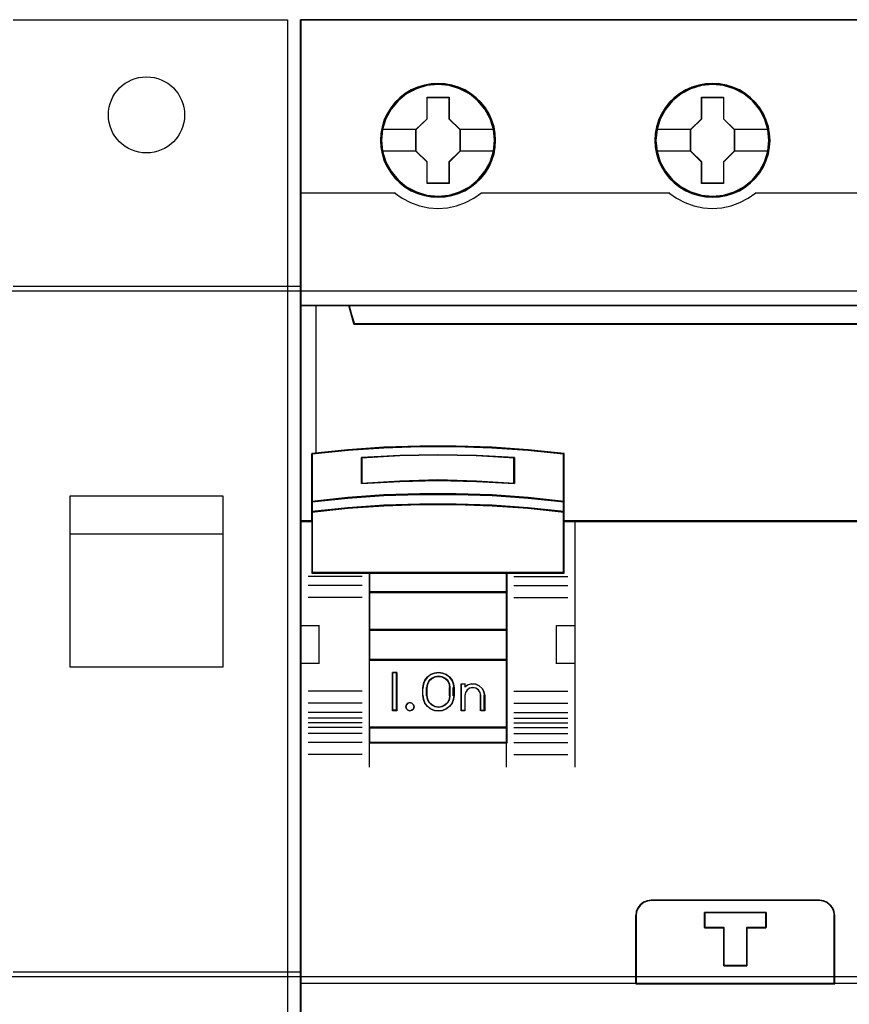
# Model space of a CAD drawing. Header units: millimetres. Extents: x 18084 to 52399, y 38174 to 56392.
# Tile 28 of 256: x 22335 to 22389, y 43902 to 43966. Entities that reach past the tile are written whole.
import ezdxf

# ---------------------------------------------------------------- set-up
doc = ezdxf.new("R2010")
doc.units = ezdxf.units.MM
doc.header["$LTSCALE"] = 100
doc.layers.add('45', color=7, linetype='Continuous')
doc.styles.get("Standard").update_dxf_attribs({"font": 'arial.ttf'})

# ---------------------------------------------------------------- blocks, each defined once
blk = doc.blocks.new('286690_270778736')
blk.add_lwpolyline([(4.1, 5.25), (67.9, 5.25), (67.9, 9.75), (4.1, 9.75)], close=True)
at = {"flags": 1}
for tag, p in [('BD', (74.3828, 9.5339)), ('NK', (74.3828, 7.5418)), ('TYP', (74.3828, 5.9417)), ('PO', (74.3828, 4.4043))]:
    blk.add_attdef(tag, p, '', height=1, dxfattribs=at)
blk = doc.blocks.new('247596_80113086')
for p, q in [((0, 6.25), (1.8, 6.25)), ((1.8, 6.25), (1.8, -1.75)), ((0, 4.5), (1.8, 4.5)), ((0.375, 2.875), (0.375, 3.125)), ((0.375, 3.125), (1.375, 3.125)), ((1.375, 3.125), (1.375, 2.75)), ((0.375, 2.875), (1.375, 2.875)), ((0.375, 2), (0.375, 2.875)), ((1.375, 2.875), (1.375, 2)), ((1.375, 2), (0.375, 2)), ((0, 0), (1.8, 0))]:
    blk.add_line(p, q)
blk.add_circle((0.875, 5.625), 0.25)
at = {"flags": 1}
for tag, p in [('BD', (2.8091, 5.4816)), ('NK', (2.8091, 2.919)), ('TYP', (2.8091, 0.7271)), ('PO', (2.8091, -1.5101))]:
    blk.add_attdef(tag, p, '', height=0.5, dxfattribs=at)

msp = doc.modelspace()

# ---------------------------------------------------------------- linework, layer by layer
for p, q in [((22353.244, 43966.142), (22353.244, 43886.142)), ((22353.244, 43886.142), (22353.244, 43966.142)), ((22335.244, 43948.642), (22353.244, 43948.642)), ((22335.244, 43948.642), (22353.244, 43948.642)), ((22335.244, 43903.642), (22353.244, 43903.642)), ((22335.244, 43903.642), (22353.244, 43903.642))]:
    msp.add_line(p, q)
at = {"layer": '45', "color": 7}
for points in [[(22425.32, 43966.142), (22353.244, 43966.142), (22353.244, 43884.075), (22425.32, 43884.075), (22425.32, 43966.142)], [(22366.043, 43958.216), (22366.021, 43958.664), (22365.948, 43959.118), (22365.797, 43959.544), (22365.617, 43959.959), (22365.382, 43960.346), (22365.102, 43960.695), (22364.771, 43961.015), (22364.407, 43961.292), (22364.038, 43961.535), (22363.606, 43961.718), (22363.175, 43961.845), (22362.721, 43961.928), (22362.267, 43961.956), (22361.813, 43961.928), (22361.371, 43961.845), (22360.923, 43961.718), (22360.508, 43961.535), (22360.122, 43961.292), (22359.763, 43961.015), (22359.427, 43960.695), (22359.164, 43960.346), (22358.923, 43959.959), (22358.721, 43959.544), (22358.603, 43959.118), (22358.514, 43958.664), (22358.486, 43958.216), (22358.514, 43957.768), (22358.603, 43957.331), (22358.721, 43956.899), (22358.923, 43956.49), (22359.164, 43956.097), (22359.427, 43955.738), (22359.763, 43955.422), (22360.122, 43955.146), (22360.508, 43954.913), (22360.923, 43954.731), (22361.371, 43954.592), (22361.813, 43954.504), (22362.267, 43954.482), (22362.721, 43954.504), (22363.175, 43954.592), (22363.606, 43954.731), (22364.038, 43954.913), (22364.407, 43955.146), (22364.771, 43955.422), (22365.102, 43955.738), (22365.382, 43956.097), (22365.617, 43956.49), (22365.797, 43956.899), (22365.948, 43957.331), (22366.021, 43957.768), (22366.043, 43958.216)], [(22366.043, 43958.216), (22366.021, 43958.664), (22365.948, 43959.118), (22365.797, 43959.544), (22365.617, 43959.959), (22365.382, 43960.346), (22365.102, 43960.695), (22364.771, 43961.015), (22364.407, 43961.292), (22364.038, 43961.535), (22363.606, 43961.718), (22363.175, 43961.845), (22362.721, 43961.928), (22362.267, 43961.956), (22361.813, 43961.928), (22361.371, 43961.845), (22360.923, 43961.718), (22360.508, 43961.535), (22360.122, 43961.292), (22359.763, 43961.015), (22359.427, 43960.695), (22359.164, 43960.346), (22358.923, 43959.959), (22358.721, 43959.544), (22358.603, 43959.118), (22358.514, 43958.664), (22358.486, 43958.216), (22358.514, 43957.768), (22358.603, 43957.331), (22358.721, 43956.899), (22358.923, 43956.49), (22359.164, 43956.097), (22359.427, 43955.738), (22359.763, 43955.422), (22360.122, 43955.146), (22360.508, 43954.913), (22360.923, 43954.731), (22361.371, 43954.592), (22361.813, 43954.504), (22362.267, 43954.482), (22362.721, 43954.504), (22363.175, 43954.592), (22363.606, 43954.731), (22364.038, 43954.913), (22364.407, 43955.146), (22364.771, 43955.422), (22365.102, 43955.738), (22365.382, 43956.097), (22365.617, 43956.49), (22365.797, 43956.899), (22365.948, 43957.331), (22366.021, 43957.768), (22366.043, 43958.216)], [(22384.06, 43958.216), (22384.032, 43958.664), (22383.964, 43959.118), (22383.808, 43959.544), (22383.628, 43959.959), (22383.393, 43960.352), (22383.113, 43960.695), (22382.782, 43961.015), (22382.418, 43961.292), (22382.048, 43961.535), (22381.617, 43961.718), (22381.191, 43961.845), (22380.731, 43961.928), (22380.277, 43961.956), (22379.823, 43961.928), (22379.381, 43961.845), (22378.932, 43961.718), (22378.523, 43961.535), (22378.131, 43961.292), (22377.772, 43961.015), (22377.442, 43960.695), (22377.178, 43960.352), (22376.932, 43959.959), (22376.736, 43959.544), (22376.613, 43959.118), (22376.523, 43958.664), (22376.495, 43958.216), (22376.523, 43957.768), (22376.613, 43957.331), (22376.736, 43956.905), (22376.932, 43956.49), (22377.178, 43956.097), (22377.442, 43955.738), (22377.772, 43955.422), (22378.131, 43955.146), (22378.523, 43954.913), (22378.932, 43954.731), (22379.381, 43954.592), (22379.823, 43954.504), (22380.277, 43954.482), (22380.731, 43954.504), (22381.191, 43954.592), (22381.617, 43954.731), (22382.048, 43954.913), (22382.418, 43955.146), (22382.782, 43955.422), (22383.113, 43955.738), (22383.393, 43956.097), (22383.628, 43956.49), (22383.808, 43956.905), (22383.964, 43957.331), (22384.032, 43957.768), (22384.06, 43958.216)], [(22384.06, 43958.216), (22384.032, 43958.664), (22383.964, 43959.118), (22383.808, 43959.544), (22383.628, 43959.959), (22383.393, 43960.352), (22383.113, 43960.695), (22382.782, 43961.015), (22382.418, 43961.292), (22382.048, 43961.535), (22381.617, 43961.718), (22381.191, 43961.845), (22380.731, 43961.928), (22380.277, 43961.956), (22379.823, 43961.928), (22379.381, 43961.845), (22378.932, 43961.718), (22378.523, 43961.535), (22378.131, 43961.292), (22377.772, 43961.015), (22377.442, 43960.695), (22377.178, 43960.352), (22376.932, 43959.959), (22376.736, 43959.544), (22376.613, 43959.118), (22376.523, 43958.664), (22376.495, 43958.216), (22376.523, 43957.768), (22376.613, 43957.331), (22376.736, 43956.905), (22376.932, 43956.49), (22377.178, 43956.097), (22377.442, 43955.738), (22377.772, 43955.422), (22378.131, 43955.146), (22378.523, 43954.913), (22378.932, 43954.731), (22379.381, 43954.592), (22379.823, 43954.504), (22380.277, 43954.482), (22380.731, 43954.504), (22381.191, 43954.592), (22381.617, 43954.731), (22382.048, 43954.913), (22382.418, 43955.146), (22382.782, 43955.422), (22383.113, 43955.738), (22383.393, 43956.097), (22383.628, 43956.49), (22383.808, 43956.905), (22383.964, 43957.331), (22384.032, 43957.768), (22384.06, 43958.216)], [(22384.037, 43958.216), (22384.01, 43958.662), (22383.943, 43959.113), (22383.787, 43959.537), (22383.608, 43959.949), (22383.375, 43960.34), (22383.096, 43960.681), (22382.767, 43961.001), (22382.405, 43961.276), (22382.038, 43961.518), (22381.609, 43961.699), (22381.185, 43961.826), (22380.729, 43961.909), (22380.277, 43961.936), (22379.826, 43961.909), (22379.386, 43961.826), (22378.94, 43961.699), (22378.534, 43961.518), (22378.144, 43961.276), (22377.787, 43961.001), (22377.459, 43960.681), (22377.197, 43960.34), (22376.952, 43959.949), (22376.757, 43959.537), (22376.634, 43959.113), (22376.545, 43958.662), (22376.517, 43958.216), (22376.545, 43957.77), (22376.634, 43957.336), (22376.757, 43956.912), (22376.952, 43956.499), (22377.197, 43956.108), (22377.459, 43955.751), (22377.787, 43955.437), (22378.144, 43955.162), (22378.534, 43954.931), (22378.94, 43954.749), (22379.386, 43954.612), (22379.826, 43954.524), (22380.277, 43954.502), (22380.729, 43954.524), (22381.185, 43954.612), (22381.609, 43954.749), (22382.038, 43954.931), (22382.405, 43955.162), (22382.767, 43955.437), (22383.096, 43955.751), (22383.375, 43956.108), (22383.608, 43956.499), (22383.787, 43956.912), (22383.943, 43957.336), (22384.01, 43957.77), (22384.037, 43958.216)], [(22361.554, 43961.055), (22362.997, 43961.055), (22362.997, 43959.635), (22363.715, 43958.931), (22363.715, 43957.511), (22362.997, 43956.796), (22362.997, 43955.387), (22361.554, 43955.387), (22361.554, 43956.796), (22360.818, 43957.511), (22360.818, 43958.931), (22361.554, 43959.635), (22361.554, 43961.055)], [(22361.554, 43961.055), (22362.997, 43961.055), (22362.997, 43961.055), (22362.997, 43959.635), (22362.997, 43959.635), (22363.715, 43958.931), (22363.715, 43958.931), (22363.715, 43957.511), (22363.715, 43957.511), (22362.997, 43956.796), (22362.997, 43956.796), (22362.997, 43955.387), (22362.997, 43955.387), (22361.554, 43955.387), (22361.554, 43955.387), (22361.554, 43956.796), (22361.554, 43956.796), (22360.818, 43957.511), (22360.818, 43957.511), (22360.818, 43958.931), (22360.818, 43958.931), (22361.554, 43959.635), (22361.554, 43959.635), (22361.554, 43961.055), (22361.554, 43961.055)], [(22361.565, 43961.033), (22362.985, 43961.033), (22362.985, 43959.624), (22363.693, 43958.926), (22363.693, 43957.517), (22362.985, 43956.807), (22362.985, 43955.41), (22361.565, 43955.41), (22361.565, 43956.807), (22360.841, 43957.517), (22360.841, 43958.926), (22361.565, 43959.624), (22361.565, 43961.033)], [(22379.569, 43961.055), (22381.008, 43961.055), (22381.008, 43959.636), (22381.727, 43958.937), (22381.727, 43957.513), (22381.008, 43956.797), (22381.008, 43955.395), (22379.569, 43955.395), (22379.569, 43956.797), (22378.828, 43957.513), (22378.828, 43958.937), (22379.569, 43959.636), (22379.569, 43961.055)], [(22379.569, 43961.055), (22381.008, 43961.055), (22381.008, 43961.055), (22381.008, 43959.636), (22381.008, 43959.636), (22381.727, 43958.937), (22381.727, 43958.937), (22381.727, 43957.513), (22381.727, 43957.513), (22381.008, 43956.797), (22381.008, 43956.797), (22381.008, 43955.395), (22381.008, 43955.395), (22379.569, 43955.395), (22379.569, 43955.395), (22379.569, 43956.797), (22379.569, 43956.797), (22378.828, 43957.513), (22378.828, 43957.513), (22378.828, 43958.937), (22378.828, 43958.937), (22379.569, 43959.636), (22379.569, 43959.636), (22379.569, 43961.055), (22379.569, 43961.055)], [(22379.58, 43961.033), (22380.997, 43961.033), (22380.997, 43959.624), (22381.705, 43958.931), (22381.705, 43957.517), (22380.997, 43956.807), (22380.997, 43955.415), (22379.58, 43955.415), (22379.58, 43956.807), (22378.85, 43957.517), (22378.85, 43958.931), (22379.58, 43959.624), (22379.58, 43961.033)], [(22421.822, 43946.184), (22356.743, 43946.184), (22356.42, 43947.37), (22353.244, 43947.37), (22353.244, 43933.191), (22353.99, 43933.191), (22353.99, 43933.82), (22353.99, 43934.493), (22353.99, 43937.637), (22356.348, 43937.875), (22358.705, 43938.04), (22361.068, 43938.123), (22363.436, 43938.123), (22365.799, 43938.04), (22368.156, 43937.875), (22370.514, 43937.637), (22370.514, 43934.493), (22370.514, 43933.82), (22370.514, 43933.191), (22371.26, 43933.191), (22424.324, 43933.191), (22424.324, 43947.37), (22422.145, 43947.37), (22421.822, 43946.184)], [(22356.742, 43946.144), (22421.824, 43946.144), (22422.148, 43947.37), (22356.419, 43947.37), (22356.742, 43946.144)], [(22364.784, 43935.827), (22367.295, 43935.692), (22367.295, 43937.39), (22364.784, 43937.525), (22362.261, 43937.57), (22359.755, 43937.525), (22357.243, 43937.39), (22357.243, 43935.692), (22359.755, 43935.827), (22362.261, 43935.884), (22364.784, 43935.827)], [(22368.187, 43934.772), (22365.825, 43934.943), (22363.457, 43935.017), (22361.084, 43935.017), (22358.716, 43934.943), (22356.354, 43934.772), (22353.991, 43934.515), (22353.991, 43933.818), (22356.354, 43934.064), (22358.716, 43934.235), (22361.084, 43934.321), (22363.457, 43934.321), (22365.825, 43934.235), (22368.187, 43934.064), (22370.55, 43933.818), (22370.55, 43934.515), (22368.187, 43934.772)], [(22368.171, 43934.76), (22365.815, 43934.925), (22363.453, 43934.997), (22361.086, 43934.997), (22358.724, 43934.925), (22356.368, 43934.76), (22354.011, 43934.512), (22354.011, 43933.838), (22356.368, 43934.076), (22358.724, 43934.241), (22361.086, 43934.324), (22363.453, 43934.324), (22365.815, 43934.241), (22368.171, 43934.076), (22370.527, 43933.838), (22370.527, 43934.512), (22368.171, 43934.76)], [(22368.171, 43934.76), (22365.815, 43934.925), (22363.453, 43934.997), (22361.086, 43934.997), (22358.724, 43934.925), (22356.368, 43934.76), (22354.011, 43934.512), (22354.011, 43933.838), (22356.368, 43934.076), (22358.724, 43934.241), (22361.086, 43934.324), (22363.453, 43934.324), (22365.815, 43934.241), (22368.171, 43934.076), (22370.527, 43933.838), (22370.527, 43934.512), (22368.171, 43934.76)], [(22357.755, 43929.808), (22366.786, 43929.808), (22370.55, 43929.808), (22370.55, 43933.225), (22370.55, 43933.858), (22368.187, 43934.097), (22365.825, 43934.264), (22363.457, 43934.347), (22361.084, 43934.347), (22358.716, 43934.264), (22356.354, 43934.097), (22353.991, 43933.858), (22353.991, 43933.225), (22353.991, 43929.808), (22357.755, 43929.808)], [(22357.766, 43929.828), (22366.773, 43929.828), (22370.527, 43929.828), (22370.527, 43933.213), (22370.527, 43933.84), (22368.171, 43934.077), (22365.815, 43934.242), (22363.453, 43934.325), (22361.086, 43934.325), (22358.724, 43934.242), (22356.368, 43934.077), (22354.011, 43933.84), (22354.011, 43933.213), (22354.011, 43929.828), (22357.766, 43929.828)], [(22366.796, 43929.853), (22357.743, 43929.853), (22357.743, 43928.543), (22366.796, 43928.543), (22366.796, 43929.853)], [(22366.774, 43929.831), (22357.765, 43929.831), (22357.765, 43928.565), (22366.774, 43928.565), (22366.774, 43929.831)], [(22366.796, 43928.587), (22357.743, 43928.587), (22357.743, 43926.074), (22366.796, 43926.074), (22366.796, 43928.587)], [(22366.774, 43928.568), (22357.765, 43928.568), (22357.765, 43926.096), (22366.774, 43926.096), (22366.774, 43928.568)], [(22366.796, 43926.118), (22357.743, 43926.118), (22357.743, 43924.098), (22366.796, 43924.098), (22366.796, 43926.118)], [(22366.774, 43926.096), (22357.765, 43926.096), (22357.765, 43924.121), (22366.774, 43924.121), (22366.774, 43926.096)], [(22357.743, 43919.654), (22366.796, 43919.654), (22366.796, 43924.146), (22357.743, 43924.146), (22357.743, 43919.654)], [(22359.566, 43923.282), (22359.566, 43920.766), (22359.271, 43920.766), (22359.271, 43923.282), (22359.566, 43923.282)], [(22361.412, 43922.778), (22361.583, 43922.991), (22361.782, 43923.153), (22362.039, 43923.248), (22362.295, 43923.282), (22362.563, 43923.248), (22362.808, 43923.153), (22363.018, 43922.991), (22363.189, 43922.778), (22363.286, 43922.537), (22363.32, 43922.273), (22363.32, 43921.775), (22363.286, 43921.511), (22363.189, 43921.27), (22363.018, 43921.057), (22362.808, 43920.9), (22362.563, 43920.799), (22362.295, 43920.766), (22362.039, 43920.799), (22361.782, 43920.9), (22361.583, 43921.057), (22361.412, 43921.27), (22361.315, 43921.511), (22361.276, 43921.775), (22361.276, 43922.273), (22361.315, 43922.537), (22361.412, 43922.778)], [(22361.674, 43922.73), (22361.565, 43922.516), (22361.519, 43922.274), (22361.519, 43921.774), (22361.565, 43921.537), (22361.674, 43921.329), (22361.846, 43921.16), (22362.059, 43921.053), (22362.294, 43921.014), (22362.541, 43921.053), (22362.754, 43921.16), (22362.926, 43921.329), (22363.035, 43921.537), (22363.069, 43921.774), (22363.069, 43922.274), (22363.035, 43922.516), (22362.926, 43922.73), (22362.754, 43922.899), (22362.541, 43923), (22362.294, 43923.034), (22362.059, 43923), (22361.846, 43922.899), (22361.674, 43922.73)], [(22363.78, 43920.766), (22363.78, 43922.538), (22364.038, 43922.538), (22364.038, 43922.351), (22364.245, 43922.487), (22364.492, 43922.538), (22364.75, 43922.521), (22364.974, 43922.413), (22365.169, 43922.244), (22365.284, 43922.03), (22365.33, 43921.782), (22365.33, 43920.766), (22365.072, 43920.766), (22365.072, 43921.782), (22365.026, 43921.979), (22364.922, 43922.137), (22364.75, 43922.255), (22364.555, 43922.284), (22364.348, 43922.255), (22364.188, 43922.137), (22364.073, 43921.979), (22364.038, 43921.782), (22364.038, 43920.766), (22363.78, 43920.766)], [(22360.661, 43921.169), (22360.692, 43921.036), (22360.661, 43920.898), (22360.558, 43920.802), (22360.418, 43920.766), (22360.284, 43920.802), (22360.193, 43920.898), (22360.15, 43921.036), (22360.193, 43921.169), (22360.284, 43921.271), (22360.418, 43921.307), (22360.558, 43921.271), (22360.661, 43921.169)], [(22366.796, 43919.701), (22357.743, 43919.701), (22357.743, 43918.659), (22366.796, 43918.659), (22366.796, 43919.701)], [(22366.774, 43919.679), (22357.765, 43919.679), (22357.765, 43918.681), (22366.774, 43918.681), (22366.774, 43919.679)], [(22375.248, 43902.847), (22388.303, 43902.847), (22388.303, 43907.339), (22388.275, 43907.588), (22388.169, 43907.838), (22388.012, 43908.032), (22387.806, 43908.198), (22387.565, 43908.292), (22387.303, 43908.331), (22376.254, 43908.331), (22375.991, 43908.292), (22375.751, 43908.198), (22375.544, 43908.032), (22375.387, 43907.838), (22375.281, 43907.588), (22375.248, 43907.339), (22375.248, 43902.847)], [(22375.27, 43902.869), (22388.281, 43902.869), (22388.281, 43907.326), (22388.253, 43907.574), (22388.147, 43907.822), (22387.991, 43908.014), (22387.785, 43908.179), (22387.546, 43908.273), (22387.284, 43908.311), (22376.273, 43908.311), (22376.011, 43908.273), (22375.771, 43908.179), (22375.565, 43908.014), (22375.409, 43907.822), (22375.303, 43907.574), (22375.27, 43907.326), (22375.27, 43902.869)], [(22382.542, 43906.542), (22382.542, 43904.028), (22381.015, 43904.028), (22381.015, 43906.542), (22379.747, 43906.542), (22379.747, 43907.54), (22383.804, 43907.54), (22383.804, 43906.542), (22382.542, 43906.542)], [(22381.015, 43906.542), (22381.015, 43904.028), (22382.542, 43904.028), (22382.542, 43906.542), (22383.804, 43906.542), (22383.804, 43907.54), (22379.747, 43907.54), (22379.747, 43906.542), (22381.015, 43906.542)], [(22381.023, 43906.532), (22381.023, 43904.051), (22382.533, 43904.051), (22382.533, 43906.532), (22383.782, 43906.532), (22383.782, 43907.517), (22379.769, 43907.517), (22379.769, 43906.532), (22381.023, 43906.532)]]:
    msp.add_lwpolyline(points, close=True, dxfattribs=at)
at = {"layer": '45', "color": 139}
for points in [[(22425.32, 43966.142), (22353.244, 43966.142), (22353.244, 43884.075), (22425.32, 43884.075), (22425.32, 43966.142)], [(22365.976, 43958.223), (22365.903, 43958.942), (22365.696, 43959.623), (22365.348, 43960.259), (22364.889, 43960.813), (22364.329, 43961.267), (22363.684, 43961.604), (22362.989, 43961.82), (22362.267, 43961.886), (22361.544, 43961.82), (22360.854, 43961.604), (22360.21, 43961.267), (22359.644, 43960.813), (22359.185, 43960.259), (22358.843, 43959.623), (22358.63, 43958.942), (22358.563, 43958.223), (22358.63, 43957.509), (22358.843, 43956.817), (22359.185, 43956.191), (22359.644, 43955.632), (22360.21, 43955.178), (22360.854, 43954.841), (22361.544, 43954.631), (22362.267, 43954.559), (22362.989, 43954.631), (22363.684, 43954.841), (22364.329, 43955.178), (22364.889, 43955.632), (22365.348, 43956.191), (22365.696, 43956.817), (22365.903, 43957.509), (22365.976, 43958.223)], [(22383.988, 43958.215), (22383.915, 43958.935), (22383.707, 43959.621), (22383.366, 43960.252), (22382.9, 43960.811), (22382.34, 43961.265), (22381.701, 43961.602), (22381, 43961.813), (22380.277, 43961.879), (22379.554, 43961.813), (22378.859, 43961.602), (22378.22, 43961.265), (22377.66, 43960.811), (22377.195, 43960.252), (22376.847, 43959.621), (22376.64, 43958.935), (22376.567, 43958.215), (22376.64, 43957.501), (22376.847, 43956.815), (22377.195, 43956.184), (22377.66, 43955.63), (22378.22, 43955.177), (22378.859, 43954.839), (22379.554, 43954.623), (22380.277, 43954.551), (22381, 43954.623), (22381.701, 43954.839), (22382.34, 43955.177), (22382.9, 43955.63), (22383.366, 43956.184), (22383.707, 43956.815), (22383.915, 43957.501), (22383.988, 43958.215)], [(22383.988, 43958.223), (22383.909, 43958.942), (22383.702, 43959.623), (22383.36, 43960.259), (22382.9, 43960.813), (22382.34, 43961.267), (22381.695, 43961.604), (22380.994, 43961.82), (22380.277, 43961.886), (22379.554, 43961.82), (22378.859, 43961.604), (22378.22, 43961.267), (22377.654, 43960.813), (22377.194, 43960.259), (22376.852, 43959.623), (22376.639, 43958.942), (22376.572, 43958.223), (22376.639, 43957.509), (22376.852, 43956.817), (22377.194, 43956.191), (22377.654, 43955.632), (22378.22, 43955.178), (22378.859, 43954.841), (22379.554, 43954.631), (22380.277, 43954.559), (22380.994, 43954.631), (22381.695, 43954.841), (22382.34, 43955.178), (22382.9, 43955.632), (22383.36, 43956.191), (22383.702, 43956.817), (22383.909, 43957.509), (22383.988, 43958.223)], [(22360.692, 43921.036), (22360.661, 43921.169), (22360.558, 43921.271), (22360.418, 43921.307), (22360.284, 43921.271), (22360.193, 43921.169), (22360.15, 43921.036), (22360.193, 43920.898), (22360.284, 43920.802), (22360.418, 43920.766), (22360.558, 43920.802), (22360.661, 43920.898), (22360.692, 43921.036)]]:
    msp.add_lwpolyline(points, close=True, dxfattribs=at)
at = {"layer": '45', "color": 59}
for points in [[(22425.298, 43966.12), (22353.266, 43966.12), (22353.266, 43884.097), (22425.298, 43884.097), (22425.298, 43966.12)], [(22366.021, 43958.216), (22365.998, 43958.662), (22365.926, 43959.113), (22365.776, 43959.537), (22365.597, 43959.949), (22365.363, 43960.335), (22365.085, 43960.681), (22364.756, 43961.001), (22364.394, 43961.276), (22364.026, 43961.518), (22363.597, 43961.699), (22363.168, 43961.826), (22362.717, 43961.909), (22362.266, 43961.936), (22361.815, 43961.909), (22361.375, 43961.826), (22360.929, 43961.699), (22360.517, 43961.518), (22360.132, 43961.276), (22359.776, 43961.001), (22359.441, 43960.681), (22359.18, 43960.335), (22358.94, 43959.949), (22358.74, 43959.537), (22358.623, 43959.113), (22358.533, 43958.662), (22358.506, 43958.216), (22358.533, 43957.77), (22358.623, 43957.336), (22358.74, 43956.906), (22358.94, 43956.499), (22359.18, 43956.108), (22359.441, 43955.751), (22359.776, 43955.437), (22360.132, 43955.162), (22360.517, 43954.931), (22360.929, 43954.749), (22361.375, 43954.612), (22361.815, 43954.524), (22362.266, 43954.502), (22362.717, 43954.524), (22363.168, 43954.612), (22363.597, 43954.749), (22364.026, 43954.931), (22364.394, 43955.162), (22364.756, 43955.437), (22365.085, 43955.751), (22365.363, 43956.108), (22365.597, 43956.499), (22365.776, 43956.906), (22365.926, 43957.336), (22365.998, 43957.77), (22366.021, 43958.216)], [(22356.742, 43946.144), (22421.824, 43946.144), (22422.148, 43947.37), (22356.419, 43947.37), (22356.742, 43946.144)], [(22365.825, 43934.906), (22368.187, 43934.739), (22370.55, 43934.488), (22370.55, 43937.663), (22368.187, 43937.903), (22365.825, 43938.07), (22363.457, 43938.154), (22361.084, 43938.154), (22358.716, 43938.07), (22356.354, 43937.903), (22353.991, 43937.663), (22353.991, 43934.488), (22356.354, 43934.739), (22358.716, 43934.906), (22361.084, 43934.979), (22363.457, 43934.979), (22365.825, 43934.906)], [(22365.815, 43934.923), (22368.171, 43934.758), (22370.527, 43934.511), (22370.527, 43937.647), (22368.171, 43937.884), (22365.815, 43938.049), (22363.453, 43938.131), (22361.086, 43938.131), (22358.724, 43938.049), (22356.368, 43937.884), (22354.011, 43937.647), (22354.011, 43934.511), (22356.368, 43934.758), (22358.724, 43934.923), (22361.086, 43934.995), (22363.453, 43934.995), (22365.815, 43934.923)], [(22367.295, 43937.39), (22367.295, 43935.692), (22364.784, 43935.827), (22362.261, 43935.884), (22359.755, 43935.827), (22357.243, 43935.692), (22357.243, 43937.39), (22359.755, 43937.525), (22362.261, 43937.57), (22364.784, 43937.525), (22367.295, 43937.39)], [(22364.784, 43935.827), (22367.295, 43935.692), (22367.295, 43937.39), (22364.784, 43937.525), (22362.261, 43937.57), (22359.755, 43937.525), (22357.243, 43937.39), (22357.243, 43935.692), (22359.755, 43935.827), (22362.261, 43935.884), (22364.784, 43935.827)], [(22364.774, 43935.846), (22367.275, 43935.714), (22367.275, 43937.372), (22364.774, 43937.504), (22362.261, 43937.548), (22359.765, 43937.504), (22357.263, 43937.372), (22357.263, 43935.714), (22359.765, 43935.846), (22362.261, 43935.901), (22364.774, 43935.846)], [(22364.774, 43935.846), (22367.275, 43935.714), (22367.275, 43937.372), (22364.774, 43937.504), (22362.261, 43937.548), (22359.765, 43937.504), (22357.263, 43937.372), (22357.263, 43935.714), (22359.765, 43935.846), (22362.261, 43935.901), (22364.774, 43935.846)], [(22368.187, 43934.772), (22365.825, 43934.943), (22363.457, 43935.017), (22361.084, 43935.017), (22358.716, 43934.943), (22356.354, 43934.772), (22353.991, 43934.515), (22353.991, 43933.818), (22356.354, 43934.064), (22358.716, 43934.235), (22361.084, 43934.321), (22363.457, 43934.321), (22365.825, 43934.235), (22368.187, 43934.064), (22370.55, 43933.818), (22370.55, 43934.515), (22368.187, 43934.772)], [(22357.755, 43929.808), (22366.786, 43929.808), (22370.55, 43929.808), (22370.55, 43933.225), (22370.55, 43933.858), (22368.187, 43934.097), (22365.825, 43934.264), (22363.457, 43934.347), (22361.084, 43934.347), (22358.716, 43934.264), (22356.354, 43934.097), (22353.991, 43933.858), (22353.991, 43933.225), (22353.991, 43929.808), (22357.755, 43929.808)], [(22357.766, 43929.828), (22366.773, 43929.828), (22370.527, 43929.828), (22370.527, 43933.213), (22370.527, 43933.84), (22368.171, 43934.077), (22365.815, 43934.242), (22363.453, 43934.325), (22361.086, 43934.325), (22358.724, 43934.242), (22356.368, 43934.077), (22354.011, 43933.84), (22354.011, 43933.213), (22354.011, 43929.828), (22357.766, 43929.828)], [(22366.796, 43929.853), (22357.743, 43929.853), (22357.743, 43928.543), (22366.796, 43928.543), (22366.796, 43929.853)], [(22366.774, 43929.831), (22357.765, 43929.831), (22357.765, 43928.565), (22366.774, 43928.565), (22366.774, 43929.831)], [(22366.796, 43928.587), (22357.743, 43928.587), (22357.743, 43926.074), (22366.796, 43926.074), (22366.796, 43928.587)], [(22366.774, 43928.568), (22357.765, 43928.568), (22357.765, 43926.096), (22366.774, 43926.096), (22366.774, 43928.568)], [(22366.796, 43926.118), (22357.743, 43926.118), (22357.743, 43924.098), (22366.796, 43924.098), (22366.796, 43926.118)], [(22366.774, 43926.096), (22357.765, 43926.096), (22357.765, 43924.121), (22366.774, 43924.121), (22366.774, 43926.096)], [(22357.743, 43919.654), (22366.796, 43919.654), (22366.796, 43924.146), (22357.743, 43924.146), (22357.743, 43919.654)], [(22359.566, 43923.282), (22359.566, 43920.766), (22359.271, 43920.766), (22359.271, 43923.282), (22359.566, 43923.282)], [(22361.412, 43922.778), (22361.583, 43922.991), (22361.782, 43923.153), (22362.039, 43923.248), (22362.295, 43923.282), (22362.563, 43923.248), (22362.808, 43923.153), (22363.018, 43922.991), (22363.189, 43922.778), (22363.286, 43922.537), (22363.32, 43922.273), (22363.32, 43921.775), (22363.286, 43921.511), (22363.189, 43921.27), (22363.018, 43921.057), (22362.808, 43920.9), (22362.563, 43920.799), (22362.295, 43920.766), (22362.039, 43920.799), (22361.782, 43920.9), (22361.583, 43921.057), (22361.412, 43921.27), (22361.315, 43921.511), (22361.276, 43921.775), (22361.276, 43922.273), (22361.315, 43922.537), (22361.412, 43922.778)], [(22361.674, 43922.73), (22361.565, 43922.516), (22361.519, 43922.274), (22361.519, 43921.774), (22361.565, 43921.537), (22361.674, 43921.329), (22361.846, 43921.16), (22362.059, 43921.053), (22362.294, 43921.014), (22362.541, 43921.053), (22362.754, 43921.16), (22362.926, 43921.329), (22363.035, 43921.537), (22363.069, 43921.774), (22363.069, 43922.274), (22363.035, 43922.516), (22362.926, 43922.73), (22362.754, 43922.899), (22362.541, 43923), (22362.294, 43923.034), (22362.059, 43923), (22361.846, 43922.899), (22361.674, 43922.73)], [(22361.692, 43922.714), (22361.586, 43922.505), (22361.541, 43922.268), (22361.541, 43921.778), (22361.586, 43921.546), (22361.692, 43921.342), (22361.859, 43921.177), (22362.066, 43921.072), (22362.294, 43921.034), (22362.534, 43921.072), (22362.74, 43921.177), (22362.908, 43921.342), (22363.014, 43921.546), (22363.047, 43921.778), (22363.047, 43922.268), (22363.014, 43922.505), (22362.908, 43922.714), (22362.74, 43922.879), (22362.534, 43922.979), (22362.294, 43923.012), (22362.066, 43922.979), (22361.859, 43922.879), (22361.692, 43922.714)], [(22363.78, 43920.766), (22363.78, 43922.538), (22364.038, 43922.538), (22364.038, 43922.351), (22364.245, 43922.487), (22364.492, 43922.538), (22364.75, 43922.521), (22364.974, 43922.413), (22365.169, 43922.244), (22365.284, 43922.03), (22365.33, 43921.782), (22365.33, 43920.766), (22365.072, 43920.766), (22365.072, 43921.782), (22365.026, 43921.979), (22364.922, 43922.137), (22364.75, 43922.255), (22364.555, 43922.284), (22364.348, 43922.255), (22364.188, 43922.137), (22364.073, 43921.979), (22364.038, 43921.782), (22364.038, 43920.766), (22363.78, 43920.766)], [(22360.661, 43921.169), (22360.692, 43921.036), (22360.661, 43920.898), (22360.558, 43920.802), (22360.418, 43920.766), (22360.284, 43920.802), (22360.193, 43920.898), (22360.15, 43921.036), (22360.193, 43921.169), (22360.284, 43921.271), (22360.418, 43921.307), (22360.558, 43921.271), (22360.661, 43921.169)], [(22366.796, 43919.701), (22357.743, 43919.701), (22357.743, 43918.659), (22366.796, 43918.659), (22366.796, 43919.701)], [(22366.774, 43919.679), (22357.765, 43919.679), (22357.765, 43918.681), (22366.774, 43918.681), (22366.774, 43919.679)], [(22375.248, 43902.847), (22388.303, 43902.847), (22388.303, 43907.339), (22388.275, 43907.588), (22388.169, 43907.838), (22388.012, 43908.032), (22387.806, 43908.198), (22387.565, 43908.292), (22387.303, 43908.331), (22376.254, 43908.331), (22375.991, 43908.292), (22375.751, 43908.198), (22375.544, 43908.032), (22375.387, 43907.838), (22375.281, 43907.588), (22375.248, 43907.339), (22375.248, 43902.847)], [(22382.542, 43906.542), (22382.542, 43904.028), (22381.015, 43904.028), (22381.015, 43906.542), (22379.747, 43906.542), (22379.747, 43907.54), (22383.804, 43907.54), (22383.804, 43906.542), (22382.542, 43906.542)], [(22381.015, 43906.542), (22381.015, 43904.028), (22382.542, 43904.028), (22382.542, 43906.542), (22383.804, 43906.542), (22383.804, 43907.54), (22379.747, 43907.54), (22379.747, 43906.542), (22381.015, 43906.542)], [(22381.023, 43906.532), (22381.023, 43904.051), (22382.533, 43904.051), (22382.533, 43906.532), (22383.782, 43906.532), (22383.782, 43907.517), (22379.769, 43907.517), (22379.769, 43906.532), (22381.023, 43906.532)]]:
    msp.add_lwpolyline(points, close=True, dxfattribs=at)
at = {"layer": '45', "color": 7}
for points in [[(22358.558, 43958.948), (22360.863, 43958.948)], [(22363.671, 43958.948), (22365.976, 43958.948)], [(22376.567, 43958.953), (22378.875, 43958.953)], [(22381.68, 43958.953), (22383.988, 43958.953)], [(22358.558, 43957.541), (22360.863, 43957.541)], [(22363.671, 43957.541), (22365.976, 43957.541)], [(22376.567, 43957.541), (22378.875, 43957.541)], [(22381.68, 43957.541), (22383.988, 43957.541)]]:
    msp.add_lwpolyline(points, dxfattribs=at)
at = {"layer": '45', "color": 139}
for points in [[(22353.244, 43954.779), (22359.467, 43954.779)], [(22359.42, 43954.779), (22359.92, 43954.423), (22360.47, 43954.136), (22361.048, 43953.917), (22361.655, 43953.791), (22362.261, 43953.745), (22362.884, 43953.791), (22363.491, 43953.917), (22364.069, 43954.136), (22364.614, 43954.423), (22365.119, 43954.779)], [(22365.072, 43954.779), (22377.471, 43954.779)], [(22377.424, 43954.779), (22377.929, 43954.423), (22378.474, 43954.136), (22379.052, 43953.917), (22379.664, 43953.791), (22380.27, 43953.745), (22380.894, 43953.791), (22381.5, 43953.917), (22382.078, 43954.136), (22382.623, 43954.423), (22383.128, 43954.779)], [(22383.083, 43954.779), (22395.48, 43954.779)], [(22353.244, 43947.37), (22425.32, 43947.37)], [(22356.419, 43947.37), (22356.786, 43946.144)], [(22356.742, 43946.189), (22421.825, 43946.189)], [(22370.55, 43937.623), (22368.187, 43937.882), (22365.825, 43938.063), (22363.457, 43938.154), (22361.084, 43938.154), (22358.716, 43938.063), (22356.354, 43937.882), (22353.991, 43937.623)], [(22353.991, 43937.67), (22353.991, 43929.808)], [(22367.295, 43937.347), (22364.784, 43937.515), (22362.261, 43937.57), (22359.755, 43937.515), (22357.243, 43937.347)], [(22370.503, 43929.808), (22370.503, 43937.67)], [(22357.243, 43935.692), (22357.243, 43937.394)], [(22367.251, 43935.692), (22367.251, 43937.394)], [(22367.295, 43935.692), (22364.784, 43935.857), (22362.261, 43935.925), (22359.755, 43935.857), (22357.243, 43935.692)], [(22370.55, 43934.488), (22368.187, 43934.759), (22365.825, 43934.939), (22363.457, 43935.017), (22361.084, 43935.017), (22358.716, 43934.939), (22356.354, 43934.759), (22353.991, 43934.488)], [(22370.55, 43933.818), (22368.187, 43934.077), (22365.825, 43934.257), (22363.457, 43934.347), (22361.084, 43934.347), (22358.716, 43934.257), (22356.354, 43934.077), (22353.991, 43933.818)], [(22354.036, 43933.235), (22353.244, 43933.235)], [(22425.32, 43933.235), (22370.503, 43933.235)], [(22371.248, 43933.235), (22371.248, 43917.063)], [(22370.55, 43929.853), (22353.991, 43929.853)], [(22357.743, 43929.853), (22357.743, 43918.659)], [(22357.743, 43929.853), (22366.796, 43929.853)], [(22366.749, 43929.853), (22366.749, 43918.659)], [(22357.288, 43929.595), (22353.741, 43929.595)], [(22367.251, 43929.595), (22370.793, 43929.595)], [(22357.288, 43929.002), (22353.741, 43929.002)], [(22357.743, 43928.587), (22366.796, 43928.587)], [(22367.251, 43929.002), (22370.793, 43929.002)], [(22357.288, 43928.208), (22353.741, 43928.208)], [(22367.251, 43928.208), (22370.793, 43928.208)], [(22353.244, 43926.367), (22354.493, 43926.367)], [(22354.446, 43926.367), (22354.446, 43923.85)], [(22357.743, 43926.118), (22366.796, 43926.118)], [(22370.05, 43923.85), (22370.05, 43926.367)], [(22370.05, 43926.367), (22371.295, 43926.367)], [(22353.244, 43923.897), (22354.493, 43923.897)], [(22357.743, 43924.146), (22366.796, 43924.146)], [(22370.05, 43923.897), (22371.295, 43923.897)], [(22359.566, 43923.282), (22359.271, 43923.282)], [(22359.271, 43923.282), (22359.271, 43920.766)], [(22359.519, 43923.282), (22359.519, 43920.766)], [(22363.32, 43922.245), (22363.286, 43922.516), (22363.189, 43922.763), (22363.018, 43922.982), (22362.808, 43923.15), (22362.563, 43923.247), (22362.295, 43923.282), (22362.039, 43923.247), (22361.782, 43923.15), (22361.583, 43922.982), (22361.412, 43922.763), (22361.315, 43922.516), (22361.276, 43922.245)], [(22363.069, 43922.245), (22363.035, 43922.496), (22362.926, 43922.718), (22362.754, 43922.894), (22362.541, 43922.999), (22362.294, 43923.034), (22362.059, 43922.999), (22361.846, 43922.894), (22361.674, 43922.718), (22361.565, 43922.496), (22361.519, 43922.245)], [(22357.288, 43922.054), (22353.741, 43922.054)], [(22361.276, 43921.756), (22361.276, 43922.292)], [(22361.519, 43921.756), (22361.519, 43922.292)], [(22363.022, 43921.756), (22363.022, 43922.292)], [(22363.273, 43921.756), (22363.273, 43922.292)], [(22363.78, 43922.538), (22364.078, 43922.538)], [(22363.78, 43922.538), (22363.78, 43920.766)], [(22364.031, 43922.538), (22364.031, 43922.312)], [(22365.33, 43921.756), (22365.284, 43922.013), (22365.168, 43922.234), (22364.972, 43922.409), (22364.747, 43922.52), (22364.487, 43922.538), (22364.239, 43922.485), (22364.031, 43922.345)], [(22365.079, 43921.756), (22365.033, 43921.967), (22364.928, 43922.135), (22364.753, 43922.262), (22364.555, 43922.292), (22364.345, 43922.262), (22364.182, 43922.135), (22364.066, 43921.967), (22364.031, 43921.756)], [(22367.251, 43922.054), (22370.793, 43922.054)], [(22361.276, 43921.801), (22361.315, 43921.53), (22361.412, 43921.283), (22361.583, 43921.065), (22361.782, 43920.904), (22362.039, 43920.8), (22362.295, 43920.766), (22362.563, 43920.8), (22362.808, 43920.904), (22363.018, 43921.065), (22363.189, 43921.283), (22363.286, 43921.53), (22363.32, 43921.801)], [(22361.519, 43921.801), (22361.565, 43921.556), (22361.674, 43921.34), (22361.846, 43921.165), (22362.059, 43921.055), (22362.294, 43921.014), (22362.541, 43921.055), (22362.754, 43921.165), (22362.926, 43921.34), (22363.035, 43921.556), (22363.069, 43921.801)], [(22364.031, 43921.801), (22364.031, 43920.766)], [(22365.034, 43921.801), (22365.034, 43920.766)], [(22365.285, 43921.801), (22365.285, 43920.766)], [(22357.288, 43921.262), (22353.741, 43921.262)], [(22357.288, 43920.669), (22353.741, 43920.669)], [(22359.566, 43920.811), (22359.271, 43920.811)], [(22363.78, 43920.811), (22364.078, 43920.811)], [(22365.034, 43920.811), (22365.33, 43920.811)], [(22367.251, 43921.262), (22370.793, 43921.262)], [(22367.251, 43920.669), (22370.793, 43920.669)], [(22357.288, 43920.277), (22353.741, 43920.277)], [(22367.251, 43920.277), (22370.793, 43920.277)], [(22357.288, 43919.982), (22353.741, 43919.982)], [(22357.288, 43919.679), (22353.741, 43919.679)], [(22357.743, 43919.701), (22366.796, 43919.701)], [(22367.251, 43919.982), (22370.793, 43919.982)], [(22367.251, 43919.679), (22370.793, 43919.679)], [(22357.288, 43919.287), (22353.741, 43919.287)], [(22357.743, 43918.704), (22366.796, 43918.704)], [(22357.743, 43918.704), (22357.743, 43917.063)], [(22366.749, 43918.704), (22366.749, 43917.063)], [(22367.251, 43919.287), (22370.793, 43919.287)], [(22357.288, 43918.694), (22353.741, 43918.694)], [(22367.251, 43918.694), (22370.793, 43918.694)], [(22357.288, 43917.902), (22353.741, 43917.902)], [(22367.251, 43917.902), (22370.793, 43917.902)], [(22376.296, 43908.331), (22376.022, 43908.291), (22375.772, 43908.193), (22375.556, 43908.02), (22375.393, 43907.819), (22375.283, 43907.56), (22375.248, 43907.301)], [(22376.249, 43908.331), (22387.307, 43908.331)], [(22388.303, 43907.301), (22388.274, 43907.56), (22388.163, 43907.819), (22388, 43908.02), (22387.784, 43908.193), (22387.534, 43908.291), (22387.26, 43908.331)], [(22375.248, 43902.847), (22375.248, 43907.348)], [(22379.747, 43907.54), (22383.804, 43907.54)], [(22379.747, 43907.54), (22379.747, 43906.51)], [(22383.757, 43907.54), (22383.757, 43906.51)], [(22388.256, 43902.847), (22388.256, 43907.348)], [(22379.747, 43906.554), (22381.046, 43906.554)], [(22381.001, 43906.554), (22381.001, 43904.028)], [(22382.51, 43906.554), (22383.804, 43906.554)], [(22382.51, 43906.554), (22382.51, 43904.028)], [(22381.001, 43904.075), (22382.557, 43904.075)], [(22353.244, 43902.892), (22425.32, 43902.892)]]:
    msp.add_lwpolyline(points, dxfattribs=at)
at = {"layer": '45', "color": 140}
for points in [[(22421.822, 43946.184), (22356.743, 43946.184), (22356.42, 43947.37), (22353.244, 43947.37), (22353.244, 43933.191), (22353.99, 43933.191), (22353.99, 43933.82), (22353.99, 43934.493), (22353.99, 43937.637), (22356.348, 43937.875), (22358.705, 43938.04), (22361.068, 43938.123), (22363.436, 43938.123), (22365.799, 43938.04), (22368.156, 43937.875), (22370.514, 43937.637), (22370.514, 43934.493), (22370.514, 43933.82), (22370.514, 43933.191), (22371.26, 43933.191), (22424.324, 43933.191), (22424.324, 43947.37), (22422.145, 43947.37), (22421.822, 43946.184)], [(22421.801, 43946.167), (22356.763, 43946.167), (22356.44, 43947.35), (22353.266, 43947.35), (22353.266, 43933.213), (22354.012, 43933.213), (22354.012, 43933.84), (22354.012, 43934.511), (22354.012, 43937.647), (22356.368, 43937.883), (22358.724, 43938.048), (22361.085, 43938.131), (22363.452, 43938.131), (22365.813, 43938.048), (22368.169, 43937.883), (22370.525, 43937.647), (22370.525, 43934.511), (22370.525, 43933.84), (22370.525, 43933.213), (22371.271, 43933.213), (22424.302, 43933.213), (22424.302, 43947.35), (22422.124, 43947.35), (22421.801, 43946.167)], [(22356.764, 43946.164), (22421.802, 43946.164), (22422.125, 43947.35), (22356.441, 43947.35), (22356.764, 43946.164)]]:
    msp.add_lwpolyline(points, close=True, dxfattribs=at)
msp.add_lwpolyline([(22354.24, 43947.37), (22354.24, 43937.657)], dxfattribs=at)

# ---------------------------------------------------------------- block references
at = {"xscale": 10, "yscale": 10, "zscale": 10}
for name, p in [('286690_270778736', (22237.047, 43850.821)), ('247596_80113086', (22334.386, 43903.642))]:
    msp.add_blockref(name, p, dxfattribs=at)

doc.saveas('drawing.dxf')
